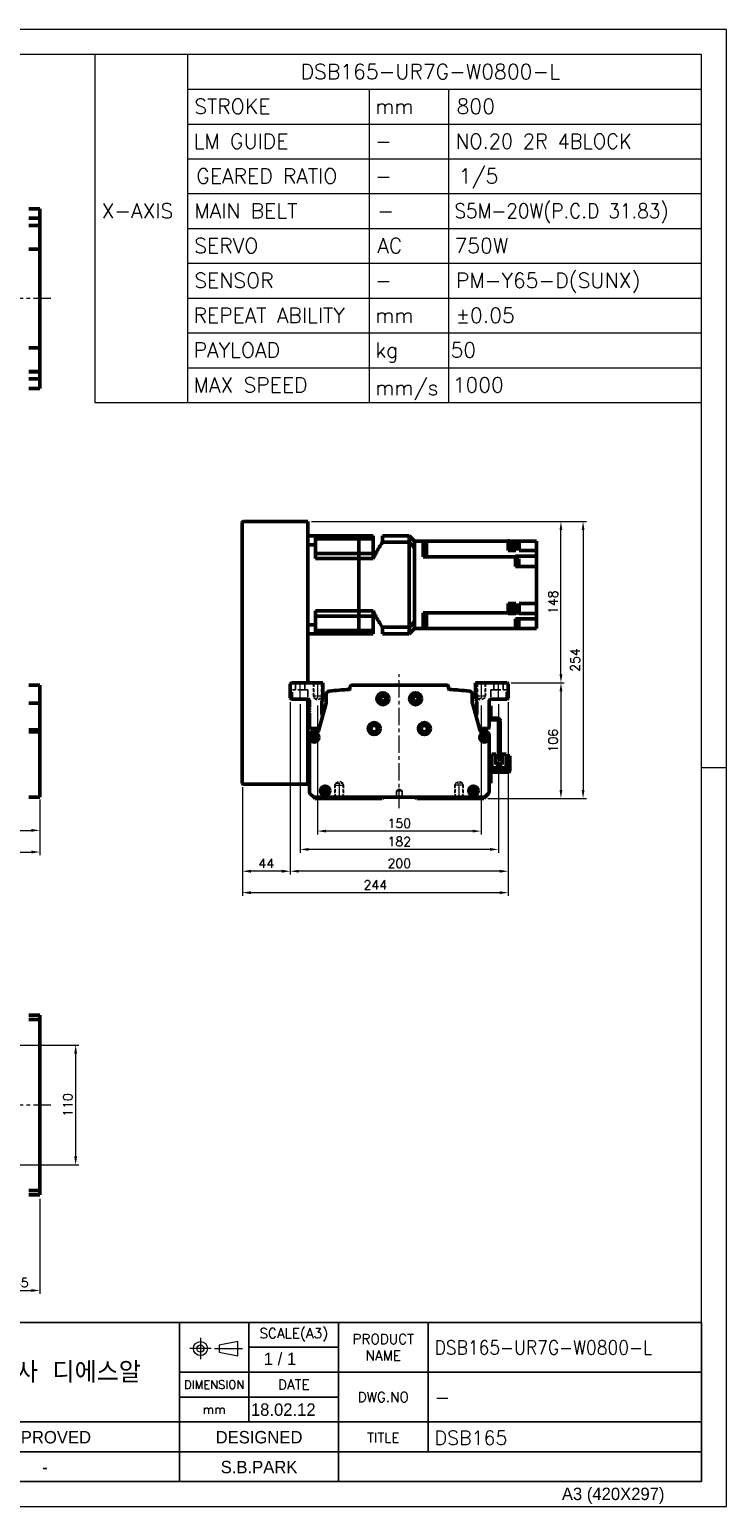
# Model space of a CAD drawing. Header units: millimetres. Extents: x 46891 to 50463, y 6223 to 9884.
# Tile 5 of 5: x 49824 to 50463, y 8529 to 9884. Entities that reach past the tile are written whole.
import ezdxf
from ezdxf.enums import TextEntityAlignment as Align

# ---------------------------------------------------------------- set-up
doc = ezdxf.new("R2010")
doc.units = ezdxf.units.MM
doc.header["$LTSCALE"] = 0.5
for name, pattern in [('CENTER', [50.8, 31.75, -6.35, 6.35, -6.35]), ('HIDDEN', [9.525, 6.35, -3.175]), ('HIDDENX2', [19.05, 12.7, -6.35])]:
    doc.linetypes.add(name, pattern=pattern)
doc.layers.get('0').update_dxf_attribs({"lineweight": 20})
for name, color, linetype, lineweight in [('1', 1, 'CENTER', 13), ('4', 4, 'Continuous', 13), ('외형선(ISO)', 7, 'Continuous', 50)]:
    doc.layers.add(name, color=color, linetype=linetype, lineweight=lineweight)
doc.layers.add('2', color=2, linetype='HIDDENX2')
doc.layers.add('3', color=3, linetype='Continuous')
doc.styles.add('ACISOGDT', font='amgdt.shx')
doc.styles.add('DSR TEXT', font='romans.shx', dxfattribs={"bigfont": 'whgtxt.shx'})
doc.styles.get("Standard").update_dxf_attribs({"font": 'romans.shx', "bigfont": 'whgtxt.shx'})
doc.dimstyles.new('DSR', dxfattribs={"dimscale": 2, "dimtxt": 3, "dimasz": 3, "dimexe": 0.5, "dimexo": 0.5, "dimgap": 0.5, "dimtad": 1, "dimdsep": 46, "dimtxsty": 'Standard', "dimcen": 2.5, "dimclrd": 4, "dimclre": 4, "dimclrt": 2, "dimadec": 0, "dimazin": 2, "dimtfac": 1, "dimtmove": 0, "dimatfit": 3, "dimfxl": 0, "dimlwd": -1, "dimlwe": -1, "dimarcsym": 0})

# ---------------------------------------------------------------- blocks, each defined once
blk = doc.blocks.new('A$C13F00394')
for p, q in [((109.11, 28.14), (105.34, 27.43)), ((105.34, 27.43), (105.34, 26.01)), ((109.11, 25.3), (109.11, 28.14)), ((-202.34, 25.67), (-191.42, 25.67)), ((-202.34, 25.3), (-191.42, 25.3)), ((105.34, 26.01), (109.11, 25.3))]:
    blk.add_line(p, q)
for radius in [1.42, 0.71]:
    blk.add_circle((101.56, 26.76), radius)
at = {"layer": '1'}
for p, q in [((103.69, 26.76), (99.44, 26.76)), ((101.56, 28.89), (101.56, 24.63)), ((104.41, 26.76), (110.04, 26.76))]:
    blk.add_line(p, q, dxfattribs=at)
at = {"layer": '3'}
for p, q in [((0, 32), (-207.68, 32)), ((0, 32), (202.32, 32)), ((0, 32), (0, 0)), ((43.43, 32), (43.43, 0)), ((97.32, 32), (97.32, 12)), ((111.32, 32), (111.32, 12)), ((129.32, 32), (129.32, 0)), ((147.32, 32), (147.32, 6)), ((202.32, 32), (202.32, 0)), ((0, 28), (25, 24)), ((43.43, 28), (0, 28)), ((25, 28), (25, 0)), ((34.7, 28), (34.7, 0)), ((111.32, 27), (129.32, 27)), ((43.43, 24), (0, 24)), ((97.32, 22), (202.32, 22)), ((43.43, 20), (0, 20)), ((43.43, 16), (0, 16)), ((97.32, 17), (129.32, 17)), ((0, 12), (129.32, 12)), ((97.32, 12), (97.32, 0)), ((129.32, 12), (202.32, 12)), ((43.43, 8), (0, 8)), ((97.32, 6), (43.43, 6)), ((129.32, 6), (97.32, 6)), ((202.32, 6), (129.32, 6)), ((43.43, 4), (0, 4)), ((0, 0), (202.32, 0))]:
    blk.add_line(p, q, dxfattribs=at)
at = {"color": 0, "style": 'DSR TEXT'}
for s, height, p in [('조립 치수 허용차', 2, (11.97, 29.02)), ('등급', 1.5, (20.77, 25.52)), ('정밀급', 1.5, (27.18, 25.37)), ('보통급', 1.3, (36.41, 25.38)), ('치수 구분', 1.5, (0.69, 24.78)), (' 0.5 초과 6 이하', 1.6, (0.56, 21.19)), (' 6 초과 30 이하', 1.6, (0.49, 17.19)), (' 30 초과 120 이하', 1.6, (0.49, 13.19)), (' 120 초과 315 이하', 1.6, (0.49, 9.19)), (' 315 초과 1000 이하', 1.6, (0.49, 5.19)), (' 1000 초과 2000 이하', 1.6, (0.49, 1.19))]:
    blk.add_text(s, height=height, dxfattribs=at).set_placement(p)
at = {"color": 7, "style": 'ACISOGDT'}
for s, p in [('APPROVED', (70.28, 8.93)), ('DESIGNED', (113.35, 8.93))]:
    blk.add_text(s, height=2.5, dxfattribs=at).set_placement(p, align=Align.MIDDLE_CENTER)
at = {"color": 7, "attachment_point": 5, "style": 'DSR TEXT'}
for s, insert, char_height in [('SCALE(A3)', (120.32, 29.5), 2), ('PRODUCT\\PNAME', (138.32, 27), 2), ('주식회사 디에스알', (70.37, 22), 4.2), ('DIMENSION', (104.32, 19.5), 1.7), ('DATE', (120.32, 19.5), 2), ('DWG.NO', (138.32, 17), 2), ('mm', (104.32, 14.5), 1.8), ('TITLE', (138.32, 8.83), 2)]:
    blk.add_mtext(s, dxfattribs=dict(at, insert=insert, char_height=char_height))
at = {"color": 0, "char_height": 1.6, "attachment_point": 5, "style": 'DSR TEXT'}
for s, insert in [('%%P0.05', (29.85, 22)), ('%%P0.1', (39.07, 22)), ('%%P0.1', (29.85, 18)), ('%%P0.2', (39.07, 18)), ('%%P0.15', (29.85, 14)), ('%%P0.3', (39.07, 14)), ('%%P0.2', (29.85, 10)), ('%%P0.5', (39.07, 10)), ('%%P0.3', (29.85, 6)), ('%%P0.8', (39.07, 6)), ('%%P0.5', (29.85, 2)), ('%%P1.2', (39.07, 2))]:
    blk.add_mtext(s, dxfattribs=dict(at, insert=insert))
at = {"layer": '4', "color": 0, "style": 'DSR TEXT'}
blk.add_text('NOTE', height=3, dxfattribs=at).set_placement((-202.39, 26.38))
blk = doc.blocks.new('A$C1C1952E1')
for p, q in [((293, 292), (293, 222)), ((311.67, 292), (311.67, 222)), ((311.67, 285), (415, 285)), ((348.18, 285), (348.18, 222)), ((364.13, 285), (364.13, 222)), ((311.67, 278), (415, 278)), ((311.67, 271), (415, 271)), ((311.67, 264), (415, 264)), ((311.67, 257), (415, 257)), ((311.67, 250), (415, 250)), ((311.67, 243), (415, 243)), ((311.67, 236), (415, 236)), ((311.67, 229), (415, 229)), ((293, 222), (415, 222))]:
    blk.add_line(p, q)
at = {"color": 1}
blk.add_lwpolyline([(0, 0), (420, 0), (420, 297), (0, 297)], close=True, dxfattribs=at)
at = {"color": 3}
blk.add_lwpolyline([(5, 5), (415, 5), (415, 292), (5, 292)], close=True, dxfattribs=at)
at = {"color": 7, "style": 'ACISOGDT'}
blk.add_text('A3 (420X297)', height=2.5, dxfattribs=at).set_placement((386.91, 1.28))
blk = doc.blocks.new('*D80')
at = {"color": 1, "linetype": 'ByBlock'}
for p, q in [((49668.2, 9226.1), (49668.2, 9146.4)), ((49833.2, 9176.1), (49833.2, 9146.4)), ((49676, 9149.4), (49825.4, 9149.4))]:
    blk.add_line(p, q, dxfattribs=at)
at = {"color": 1}
for points in [[(49676, 9150.7), (49676, 9148.1), (49668.2, 9149.4)], [(49825.4, 9150.7), (49825.4, 9148.1), (49833.2, 9149.4)]]:
    blk.add_solid(points, dxfattribs=at)
at = {"layer": 'Defpoints', "color": 0}
for p in [(49668.2, 9229.7), (49833.2, 9179.7), (49833.2, 9149.4)]:
    blk.add_point(p, dxfattribs=at)
at = {"color": 3, "insert": (49750.7, 9156.6), "char_height": 8.4, "attachment_point": 5, "style": 'DSR TEXT'}
blk.add_mtext('165', dxfattribs=at)
blk = doc.blocks.new('*D81')
at = {"color": 1, "linetype": 'ByBlock'}
for p, q in [((48663.2, 9176.1), (48663.2, 9126.5)), ((49833.2, 9177.7), (49833.2, 9126.5)), ((48671, 9129.5), (49825.4, 9129.5))]:
    blk.add_line(p, q, dxfattribs=at)
at = {"color": 1}
for points in [[(48671, 9130.8), (48671, 9128.2), (48663.2, 9129.5)], [(49825.4, 9130.8), (49825.4, 9128.2), (49833.2, 9129.5)]]:
    blk.add_solid(points, dxfattribs=at)
at = {"layer": 'Defpoints', "color": 0}
for p in [(48663.2, 9179.7), (49833.2, 9181.3), (49833.2, 9129.5)]:
    blk.add_point(p, dxfattribs=at)
at = {"color": 3, "insert": (49248.2, 9136.7), "char_height": 8.4, "attachment_point": 5, "style": 'DSR TEXT'}
blk.add_mtext('1170', dxfattribs=at)
blk = doc.blocks.new('*D82')
at = {"color": 1, "linetype": 'ByBlock'}
for p, q in [((49807.9, 8952.4), (49869.1, 8952.4)), ((49866.1, 8850.2), (49866.1, 8944.6)), ((49807.9, 8842.4), (49869.1, 8842.4))]:
    blk.add_line(p, q, dxfattribs=at)
at = {"color": 1}
for points in [[(49864.8, 8944.6), (49867.4, 8944.6), (49866.1, 8952.4)], [(49864.8, 8850.2), (49867.4, 8850.2), (49866.1, 8842.4)]]:
    blk.add_solid(points, dxfattribs=at)
at = {"layer": 'Defpoints', "color": 0}
for p in [(49804.3, 8952.4), (49866.1, 8952.4), (49804.3, 8842.4)]:
    blk.add_point(p, dxfattribs=at)
at = {"color": 3, "insert": (49858.9, 8897.4), "char_height": 8.4, "attachment_point": 5, "rotation": 90, "style": 'DSR TEXT'}
blk.add_mtext('110', dxfattribs=at)
blk = doc.blocks.new('*D85')
at = {"color": 1, "linetype": 'ByBlock'}
for p, q in [((49798.2, 8832.7), (49798.2, 8724.2)), ((49833.2, 8811.3), (49833.2, 8724.2)), ((49806, 8727.2), (49825.4, 8727.2))]:
    blk.add_line(p, q, dxfattribs=at)
at = {"color": 1}
for points in [[(49806, 8728.5), (49806, 8725.9), (49798.2, 8727.2)], [(49825.4, 8728.5), (49825.4, 8725.9), (49833.2, 8727.2)]]:
    blk.add_solid(points, dxfattribs=at)
at = {"layer": 'Defpoints', "color": 0}
for p in [(49798.2, 8836.3), (49833.2, 8814.9), (49833.2, 8727.2)]:
    blk.add_point(p, dxfattribs=at)
at = {"color": 3, "insert": (49815.7, 8734.4), "char_height": 8.4, "attachment_point": 5, "style": 'DSR TEXT'}
blk.add_mtext('35', dxfattribs=at)
blk = doc.blocks.new('*D87')
at = {"color": 1, "linetype": 'ByBlock'}
for p, q in [((50088, 9264), (50088, 9145.7)), ((50238, 9264), (50238, 9145.7)), ((50230.2, 9148.7), (50095.8, 9148.7))]:
    blk.add_line(p, q, dxfattribs=at)
at = {"color": 1}
for points in [[(50095.8, 9150), (50095.8, 9147.4), (50088, 9148.7)], [(50230.2, 9150), (50230.2, 9147.4), (50238, 9148.7)]]:
    blk.add_solid(points, dxfattribs=at)
at = {"layer": 'Defpoints', "color": 0}
for p in [(50088, 9267.6), (50238, 9267.6), (50088, 9148.7)]:
    blk.add_point(p, dxfattribs=at)
at = {"color": 3, "insert": (50163, 9155.9), "char_height": 8.4, "attachment_point": 5, "style": 'DSR TEXT'}
blk.add_mtext('150', dxfattribs=at)
blk = doc.blocks.new('*D88')
at = {"color": 1, "linetype": 'ByBlock'}
for p, q in [((50072, 9265.1), (50072, 9128.9)), ((50254, 9265.1), (50254, 9128.9)), ((50246.2, 9131.9), (50079.8, 9131.9))]:
    blk.add_line(p, q, dxfattribs=at)
at = {"color": 1}
for points in [[(50079.8, 9133.2), (50079.8, 9130.6), (50072, 9131.9)], [(50246.2, 9133.2), (50246.2, 9130.6), (50254, 9131.9)]]:
    blk.add_solid(points, dxfattribs=at)
at = {"layer": 'Defpoints', "color": 0}
for p in [(50072, 9268.7), (50254, 9268.7), (50072, 9131.9)]:
    blk.add_point(p, dxfattribs=at)
at = {"color": 3, "insert": (50163, 9139.1), "char_height": 8.4, "attachment_point": 5, "style": 'DSR TEXT'}
blk.add_mtext('182', dxfattribs=at)
blk = doc.blocks.new('*D89')
at = {"color": 1, "linetype": 'ByBlock'}
for p, q in [((50063, 9267.1), (50063, 9108.9)), ((50263, 9267.1), (50263, 9108.9)), ((50255.2, 9111.9), (50070.8, 9111.9))]:
    blk.add_line(p, q, dxfattribs=at)
at = {"color": 1}
for points in [[(50070.8, 9113.2), (50070.8, 9110.6), (50063, 9111.9)], [(50255.2, 9113.2), (50255.2, 9110.6), (50263, 9111.9)]]:
    blk.add_solid(points, dxfattribs=at)
at = {"layer": 'Defpoints', "color": 0}
for p in [(50063, 9270.7), (50263, 9270.7), (50063, 9111.9)]:
    blk.add_point(p, dxfattribs=at)
at = {"color": 3, "insert": (50163, 9119.1), "char_height": 8.4, "attachment_point": 5, "style": 'DSR TEXT'}
blk.add_mtext('200', dxfattribs=at)
blk = doc.blocks.new('*D90')
at = {"color": 1, "linetype": 'ByBlock'}
for p, q in [((50063, 9267.1), (50063, 9108.9)), ((50019, 9189.1), (50019, 9108.9)), ((50055.2, 9111.9), (50026.8, 9111.9))]:
    blk.add_line(p, q, dxfattribs=at)
at = {"color": 1}
for points in [[(50026.8, 9113.2), (50026.8, 9110.6), (50019, 9111.9)], [(50055.2, 9113.2), (50055.2, 9110.6), (50063, 9111.9)]]:
    blk.add_solid(points, dxfattribs=at)
at = {"layer": 'Defpoints', "color": 0}
for p in [(50063, 9270.7), (50019, 9192.7), (50019, 9111.9)]:
    blk.add_point(p, dxfattribs=at)
at = {"color": 3, "insert": (50041, 9119.1), "char_height": 8.4, "attachment_point": 5, "style": 'DSR TEXT'}
blk.add_mtext('44', dxfattribs=at)
blk = doc.blocks.new('*D91')
at = {"color": 1, "linetype": 'ByBlock'}
for p, q in [((50263, 9267.1), (50263, 9089.2)), ((50019, 9189.1), (50019, 9089.2)), ((50255.2, 9092.2), (50026.8, 9092.2))]:
    blk.add_line(p, q, dxfattribs=at)
at = {"color": 1}
for points in [[(50026.8, 9093.5), (50026.8, 9090.9), (50019, 9092.2)], [(50255.2, 9093.5), (50255.2, 9090.9), (50263, 9092.2)]]:
    blk.add_solid(points, dxfattribs=at)
at = {"layer": 'Defpoints', "color": 0}
for p in [(50263, 9270.7), (50019, 9192.7), (50019, 9092.2)]:
    blk.add_point(p, dxfattribs=at)
at = {"color": 3, "insert": (50141, 9099.4), "char_height": 8.4, "attachment_point": 5, "style": 'DSR TEXT'}
blk.add_mtext('244', dxfattribs=at)
blk = doc.blocks.new('*D92')
at = {"color": 1, "linetype": 'ByBlock'}
for p, q in [((50265.6, 9284.7), (50314.3, 9284.7)), ((50311.3, 9276.9), (50311.3, 9186.5)), ((50244.1, 9178.7), (50314.3, 9178.7))]:
    blk.add_line(p, q, dxfattribs=at)
at = {"color": 1}
for points in [[(50310, 9276.9), (50312.6, 9276.9), (50311.3, 9284.7)], [(50310, 9186.5), (50312.6, 9186.5), (50311.3, 9178.7)]]:
    blk.add_solid(points, dxfattribs=at)
at = {"layer": 'Defpoints', "color": 0}
for p in [(50262, 9284.7), (50240.5, 9178.7), (50311.3, 9178.7)]:
    blk.add_point(p, dxfattribs=at)
at = {"color": 3, "insert": (50304.1, 9231.7), "char_height": 8.4, "attachment_point": 5, "rotation": 90, "style": 'DSR TEXT'}
blk.add_mtext('106', dxfattribs=at)
blk = doc.blocks.new('*D93')
at = {"color": 1, "linetype": 'ByBlock'}
for p, q in [((50082.6, 9432.7), (50314.3, 9432.7)), ((50311.3, 9292.5), (50311.3, 9424.9)), ((50265.6, 9284.7), (50314.3, 9284.7))]:
    blk.add_line(p, q, dxfattribs=at)
at = {"color": 1}
for points in [[(50310, 9424.9), (50312.6, 9424.9), (50311.3, 9432.7)], [(50310, 9292.5), (50312.6, 9292.5), (50311.3, 9284.7)]]:
    blk.add_solid(points, dxfattribs=at)
at = {"layer": 'Defpoints', "color": 0}
for p in [(50079, 9432.7), (50311.3, 9432.7), (50262, 9284.7)]:
    blk.add_point(p, dxfattribs=at)
at = {"color": 3, "insert": (50304.1, 9358.7), "char_height": 8.4, "attachment_point": 5, "rotation": 90, "style": 'DSR TEXT'}
blk.add_mtext('148', dxfattribs=at)
blk = doc.blocks.new('*D94')
at = {"color": 1, "linetype": 'ByBlock'}
for p, q in [((50082.6, 9432.7), (50334.6, 9432.7)), ((50331.6, 9424.9), (50331.6, 9186.5)), ((50244.1, 9178.7), (50334.6, 9178.7))]:
    blk.add_line(p, q, dxfattribs=at)
at = {"color": 1}
for points in [[(50330.3, 9424.9), (50332.9, 9424.9), (50331.6, 9432.7)], [(50330.3, 9186.5), (50332.9, 9186.5), (50331.6, 9178.7)]]:
    blk.add_solid(points, dxfattribs=at)
at = {"layer": 'Defpoints', "color": 0}
for p in [(50079, 9432.7), (50240.5, 9178.7), (50331.6, 9178.7)]:
    blk.add_point(p, dxfattribs=at)
at = {"color": 3, "insert": (50324.4, 9305.7), "char_height": 8.4, "attachment_point": 5, "rotation": 90, "style": 'DSR TEXT'}
blk.add_mtext('254', dxfattribs=at)

msp = doc.modelspace()

# ---------------------------------------------------------------- linework, layer by layer
at = {"color": 2, "linetype": 'HIDDEN'}
for p, q in [((50083.98615, 9284.70802), (50083.98615, 9272.70802)), ((50084.58615, 9284.10802), (50083.98615, 9284.70802)), ((50084.58615, 9284.10802), (50091.38615, 9284.10802)), ((50084.58615, 9284.10802), (50084.58615, 9270.70802)), ((50091.38615, 9284.10802), (50091.98615, 9284.70802)), ((50091.38615, 9284.10802), (50091.38615, 9270.70802)), ((50091.98615, 9284.70802), (50091.98615, 9272.70802)), ((50233.98615, 9284.70802), (50233.98615, 9272.70802)), ((50234.58615, 9284.10802), (50233.98615, 9284.70802)), ((50234.58615, 9284.10802), (50241.38615, 9284.10802)), ((50234.58615, 9284.10802), (50234.58615, 9270.70802)), ((50241.38615, 9284.10802), (50241.98615, 9284.70802)), ((50241.38615, 9284.10802), (50241.38615, 9270.70802)), ((50241.98615, 9284.70802), (50241.98615, 9272.70802)), ((50083.98615, 9272.70802), (50091.98615, 9272.70802)), ((50083.98615, 9272.70802), (50084.58615, 9271.66879)), ((50084.58615, 9270.70802), (50091.38615, 9270.70802)), ((50084.58615, 9270.70802), (50087.98615, 9268.74503)), ((50091.38615, 9270.70802), (50087.98615, 9268.74503)), ((50091.98615, 9272.70802), (50091.38615, 9271.66879)), ((50233.98615, 9272.70802), (50241.98615, 9272.70802)), ((50233.98615, 9272.70802), (50234.58615, 9271.66879)), ((50234.58615, 9270.70802), (50241.38615, 9270.70802)), ((50234.58615, 9270.70802), (50237.98615, 9268.74503)), ((50241.38615, 9270.70802), (50237.98615, 9268.74503)), ((50241.98615, 9272.70802), (50241.38615, 9271.66879)), ((50103.98615, 9190.70802), (50104.58615, 9191.74725)), ((50103.98615, 9190.70802), (50111.98615, 9190.70802)), ((50103.98615, 9178.70802), (50103.98615, 9190.70802)), ((50104.58615, 9192.70802), (50107.98615, 9194.67101)), ((50104.58615, 9192.70802), (50111.38615, 9192.70802)), ((50104.58615, 9179.30802), (50104.58615, 9192.70802)), ((50111.38615, 9192.70802), (50107.98615, 9194.67101)), ((50111.38615, 9179.30802), (50111.38615, 9192.70802)), ((50111.98615, 9190.70802), (50111.38615, 9191.74725)), ((50111.98615, 9178.70802), (50111.98615, 9190.70802)), ((50213.98615, 9190.70802), (50214.58615, 9191.74725)), ((50221.98615, 9190.70802), (50213.98615, 9190.70802)), ((50213.98615, 9178.70802), (50213.98615, 9190.70802)), ((50214.58615, 9192.70802), (50217.98615, 9194.67101)), ((50221.38615, 9192.70802), (50214.58615, 9192.70802)), ((50214.58615, 9179.30802), (50214.58615, 9192.70802)), ((50221.38615, 9192.70802), (50217.98615, 9194.67101)), ((50221.38615, 9179.30802), (50221.38615, 9192.70802)), ((50221.98615, 9190.70802), (50221.38615, 9191.74725)), ((50221.98615, 9178.70802), (50221.98615, 9190.70802)), ((50104.58615, 9179.30802), (50103.98615, 9178.70802)), ((50104.58615, 9179.30802), (50111.38615, 9179.30802)), ((50111.38615, 9179.30802), (50111.98615, 9178.70802)), ((50214.58615, 9179.30802), (50213.98615, 9178.70802)), ((50221.38615, 9179.30802), (50214.58615, 9179.30802)), ((50221.38615, 9179.30802), (50221.98615, 9178.70802))]:
    msp.add_line(p, q, dxfattribs=at)
at = {"color": 1, "linetype": 'CENTER'}
for p, q in [((50087.98615, 9286.14356), (50087.98615, 9267.57886)), ((50237.98615, 9286.14356), (50237.98615, 9267.57886)), ((50107.98615, 9177.27248), (50107.98615, 9195.83718)), ((50217.98615, 9177.27248), (50217.98615, 9195.83718))]:
    msp.add_line(p, q, dxfattribs=at)
at = {"color": 1}
msp.add_line((50463.13132, 9206.60102), (50440.31632, 9206.60102), dxfattribs=at)
at = {"layer": '1'}
for p, q in [((49843.24958, 9637.328), (48653.24958, 9637.328)), ((50071.98615, 9268.70802), (50071.98615, 9285.70802)), ((50162.98615, 9169.70802), (50162.98615, 9292.70802)), ((50253.98615, 9268.70802), (50253.98615, 9285.70802)), ((49843.24958, 8897.35286), (48653.24958, 8897.35286))]:
    msp.add_line(p, q, dxfattribs=at)
at = {"layer": '2'}
for p, q in [((50067.73615, 9278.20802), (50067.73615, 9284.70802)), ((50076.23615, 9284.70802), (50076.23615, 9278.20802)), ((50249.73615, 9284.70802), (50249.73615, 9278.20802)), ((50258.23615, 9278.20802), (50258.23615, 9284.70802)), ((50064.98615, 9278.20802), (50067.73615, 9278.20802)), ((50064.98615, 9269.70802), (50064.98615, 9278.20802)), ((50076.23615, 9278.20802), (50067.73615, 9278.20802)), ((50076.23615, 9278.20802), (50078.98615, 9278.20802)), ((50078.98615, 9278.20802), (50078.98615, 9269.70802)), ((50249.73615, 9278.20802), (50246.98615, 9278.20802)), ((50246.98615, 9278.20802), (50246.98615, 9269.70802)), ((50249.73615, 9278.20802), (50258.23615, 9278.20802)), ((50260.98615, 9278.20802), (50258.23615, 9278.20802)), ((50260.98615, 9269.70802), (50260.98615, 9278.20802)), ((50162.98615, 9187.21017), (50160.48615, 9185.70802)), ((50160.48615, 9185.70802), (50160.48615, 9179.70802)), ((50165.48615, 9185.70802), (50160.48615, 9185.70802)), ((50165.48615, 9185.70802), (50162.98615, 9187.21017)), ((50165.48615, 9179.70802), (50165.48615, 9185.70802))]:
    msp.add_line(p, q, dxfattribs=at)
at = {"layer": '3'}
for p in [(50440.31632, 8697.82652), (49517.14175, 8551.81052)]:
    msp.add_line(p, (50440.31632, 8551.81052), dxfattribs=at)
at = {"layer": '외형선(ISO)'}
for p, q in [((49823.24958, 9719.828), (49833.24958, 9719.828)), ((49833.24958, 9719.828), (49833.24958, 9716.828)), ((49823.24958, 9711.08836), (49833.24958, 9711.08836)), ((49823.24958, 9704.39465), (49833.24958, 9704.39465)), ((49823.24958, 9704.328), (49833.24958, 9704.328)), ((49833.24958, 9713.8884), (49833.24958, 9716.828)), ((49833.24958, 9711.08836), (49833.24958, 9713.8884)), ((49833.24958, 9704.39465), (49833.24958, 9711.08836)), ((49833.24958, 9704.328), (49833.24958, 9704.39465)), ((49833.24958, 9704.328), (49833.24958, 9701.63164)), ((49833.24958, 9701.63164), (49833.24958, 9683.02352)), ((49823.24958, 9682.55541), (49833.24958, 9682.55541)), ((49833.24958, 9682.55541), (49833.24958, 9683.02352)), ((49833.24958, 9682.55541), (49833.24958, 9680.55541)), ((49833.24958, 9594.10059), (49833.24958, 9680.55541)), ((49823.24958, 9592.10059), (49833.24958, 9592.10059)), ((49833.24958, 9594.10059), (49833.24958, 9592.10059)), ((49833.24958, 9591.63248), (49833.24958, 9592.10059)), ((49833.24958, 9591.63248), (49833.24958, 9573.02435)), ((49823.24958, 9570.328), (49833.24958, 9570.328)), ((49823.24958, 9570.26134), (49833.24958, 9570.26134)), ((49833.24958, 9573.02435), (49833.24958, 9570.328)), ((49833.24958, 9570.26134), (49833.24958, 9570.328)), ((49833.24958, 9563.56764), (49833.24958, 9570.26134)), ((49823.24958, 9563.56764), (49833.24958, 9563.56764)), ((49823.24958, 9554.828), (49833.24958, 9554.828)), ((49833.24958, 9560.7676), (49833.24958, 9563.56764)), ((49833.24958, 9557.828), (49833.24958, 9560.7676)), ((49833.24958, 9557.828), (49833.24958, 9554.828)), ((50019.98615, 9432.70802), (50078.98615, 9432.70802)), ((50078.98615, 9431.70802), (50078.98615, 9432.70802)), ((50018.98615, 9192.70802), (50018.98615, 9431.70802)), ((50078.98615, 9284.70802), (50078.98615, 9431.70802)), ((50078.98615, 9419.70802), (50085.98615, 9419.70802)), ((50085.98615, 9419.70802), (50085.98615, 9411.30037)), ((50125.98615, 9419.70802), (50085.98615, 9419.70802)), ((50125.98615, 9416.76024), (50125.98615, 9419.70802)), ((50125.98615, 9419.70802), (50125.98615, 9416.76024)), ((50125.98615, 9419.70802), (50138.98615, 9419.70802)), ((50138.98615, 9419.70802), (50138.98615, 9416.76024)), ((50147.53615, 9419.70802), (50147.53615, 9413.71062)), ((50147.53615, 9419.70802), (50171.98615, 9419.70802)), ((50171.98615, 9413.71062), (50171.98615, 9419.70802)), ((50176.98615, 9414.70802), (50171.98615, 9419.70802)), ((50078.98615, 9411.30037), (50085.98615, 9411.30037)), ((50085.98615, 9416.76024), (50125.98615, 9416.76024)), ((50085.98615, 9398.70802), (50085.98615, 9411.30037)), ((50125.98615, 9410.06302), (50125.98615, 9416.76024)), ((50125.98615, 9410.06302), (50125.98615, 9416.76024)), ((50125.98615, 9416.76024), (50138.98615, 9416.76024)), ((50125.98615, 9403.56302), (50125.98615, 9410.06302)), ((50125.98615, 9403.56302), (50125.98615, 9410.06302)), ((50138.98615, 9403.56302), (50138.98615, 9416.76024)), ((50147.53615, 9413.71062), (50171.98615, 9413.71062)), ((50171.98615, 9335.70542), (50171.98615, 9413.71062)), ((50184.98615, 9414.70802), (50176.98615, 9414.70802)), ((50176.98615, 9414.70802), (50176.98615, 9414.61993)), ((50176.98615, 9414.61993), (50176.98615, 9408.81505)), ((50176.98615, 9408.81505), (50176.98615, 9408.7117)), ((50176.98615, 9408.7117), (50176.98615, 9340.70434)), ((50176.98615, 9407.70802), (50176.98615, 9341.70802)), ((50184.98615, 9414.70802), (50187.98615, 9414.70802)), ((50184.98615, 9407.70802), (50184.98615, 9414.70802)), ((50184.98615, 9409.5723), (50187.98615, 9409.5723)), ((50184.98615, 9400.36559), (50184.98615, 9407.70802)), ((50187.98615, 9414.70802), (50187.98615, 9406.15187)), ((50262.98615, 9414.70802), (50187.98615, 9414.70802)), ((50187.98615, 9401.04069), (50187.98615, 9406.15187)), ((50262.98615, 9414.92792), (50262.98615, 9414.70802)), ((50262.98615, 9414.92792), (50263.98615, 9414.92792)), ((50262.98615, 9406.26896), (50262.98615, 9414.70802)), ((50262.98615, 9407.32792), (50263.98615, 9407.32792)), ((50264.98615, 9406.26896), (50262.98615, 9406.26896)), ((50263.98615, 9407.32792), (50263.98615, 9414.92792)), ((50264.98615, 9414.70802), (50263.98615, 9414.70802)), ((50263.98615, 9414.62792), (50266.58615, 9414.62792)), ((50263.98615, 9407.62792), (50266.58615, 9407.62792)), ((50264.98615, 9414.70802), (50269.98615, 9414.70802)), ((50264.98615, 9414.70802), (50264.98615, 9414.62792)), ((50264.98615, 9406.30802), (50264.98615, 9407.62792)), ((50264.98615, 9406.30802), (50264.98615, 9406.26896)), ((50264.98615, 9406.30802), (50269.98615, 9406.30802)), ((50266.58615, 9407.62792), (50266.58615, 9414.62792)), ((50269.98615, 9414.70802), (50272.98615, 9414.70802)), ((50269.98615, 9414.70802), (50269.98615, 9406.30802)), ((50288.98615, 9414.70802), (50272.98615, 9414.70802)), ((50272.98615, 9406.30802), (50272.98615, 9414.70802)), ((50272.98615, 9406.30802), (50288.98615, 9406.30802)), ((50288.98615, 9410.30802), (50288.98615, 9414.70802)), ((50288.98615, 9410.30802), (50288.98615, 9406.30802)), ((50288.98615, 9406.15187), (50288.98615, 9406.30802)), ((50288.98615, 9406.15187), (50288.98615, 9401.07513)), ((50085.98615, 9403.56302), (50125.98615, 9403.56302)), ((50125.98615, 9398.70802), (50085.98615, 9398.70802)), ((50125.98615, 9398.70802), (50125.98615, 9403.56302)), ((50125.98615, 9403.56302), (50125.98615, 9398.70802)), ((50125.98615, 9403.56302), (50138.98615, 9403.56302)), ((50125.98615, 9350.70802), (50125.98615, 9398.70802)), ((50125.98615, 9350.70802), (50125.98615, 9398.70802)), ((50125.98615, 9398.70802), (50138.98615, 9398.70802)), ((50138.98615, 9403.56302), (50138.98615, 9398.70802)), ((50184.98615, 9400.7849), (50187.98615, 9400.7849)), ((50184.98615, 9400.36559), (50187.98615, 9400.36559)), ((50187.98615, 9401.04069), (50187.98615, 9400.37421)), ((50187.98615, 9400.37421), (50187.98615, 9400.36559)), ((50187.98615, 9400.37421), (50269.48615, 9400.37421)), ((50269.48615, 9401.07513), (50288.98615, 9401.07513)), ((50269.48615, 9401.07513), (50269.48615, 9401.04069)), ((50269.48615, 9400.37421), (50269.48615, 9401.04069)), ((50269.48615, 9400.37421), (50269.48615, 9391.40802)), ((50269.98615, 9398.90659), (50269.48615, 9398.90659)), ((50269.98615, 9392.90659), (50269.48615, 9392.90659)), ((50269.98615, 9392.90659), (50269.98615, 9398.90659)), ((50270.68615, 9398.85659), (50269.98615, 9398.85659)), ((50270.68615, 9392.95659), (50269.98615, 9392.95659)), ((50270.68615, 9392.95659), (50270.68615, 9398.85659)), ((50272.68615, 9398.65659), (50270.68615, 9398.65659)), ((50272.68615, 9393.15659), (50270.68615, 9393.15659)), ((50272.68615, 9393.15659), (50272.68615, 9398.65659)), ((50288.98615, 9395.90802), (50288.98615, 9401.07513)), ((50288.98615, 9395.90802), (50288.98615, 9391.40802)), ((50269.48615, 9391.40802), (50288.98615, 9391.40802)), ((50288.98615, 9357.50802), (50288.98615, 9391.40802)), ((50264.98615, 9357.50945), (50262.98615, 9357.50945)), ((50262.98615, 9354.27133), (50262.98615, 9357.50945)), ((50262.98615, 9356.7974), (50263.98615, 9356.7974)), ((50262.98615, 9354.27133), (50262.98615, 9351.72348)), ((50262.98615, 9349.04183), (50262.98615, 9351.72348)), ((50263.98615, 9349.1974), (50263.98615, 9356.7974)), ((50263.98615, 9356.4974), (50266.58615, 9356.4974)), ((50264.98615, 9357.50945), (50264.98615, 9357.50802)), ((50264.98615, 9357.50802), (50269.98615, 9357.50802)), ((50264.98615, 9356.4974), (50264.98615, 9357.50802)), ((50266.58615, 9349.4974), (50266.58615, 9356.4974)), ((50269.98615, 9357.50802), (50269.98615, 9349.04183)), ((50288.98615, 9357.50802), (50272.98615, 9357.50802)), ((50272.98615, 9357.50802), (50272.98615, 9349.04183)), ((50288.98615, 9357.50802), (50288.98615, 9353.50802)), ((50288.98615, 9348.38608), (50288.98615, 9353.50802)), ((50078.98615, 9338.11567), (50085.98615, 9338.11567)), ((50085.98615, 9338.11567), (50085.98615, 9350.70802)), ((50125.98615, 9350.70802), (50085.98615, 9350.70802)), ((50085.98615, 9345.85302), (50125.98615, 9345.85302)), ((50085.98615, 9338.11567), (50085.98615, 9329.70802)), ((50125.98615, 9345.85302), (50125.98615, 9350.70802)), ((50125.98615, 9350.70802), (50125.98615, 9345.85302)), ((50125.98615, 9350.70802), (50138.98615, 9350.70802)), ((50125.98615, 9339.35302), (50125.98615, 9345.85302)), ((50125.98615, 9339.35302), (50125.98615, 9345.85302)), ((50125.98615, 9345.85302), (50138.98615, 9345.85302)), ((50125.98615, 9332.6558), (50125.98615, 9339.35302)), ((50125.98615, 9332.6558), (50125.98615, 9339.35302)), ((50138.98615, 9350.70802), (50138.98615, 9345.85302)), ((50138.98615, 9345.85302), (50138.98615, 9332.6558)), ((50176.98615, 9340.60099), (50176.98615, 9340.70434)), ((50176.98615, 9340.60099), (50176.98615, 9334.79611)), ((50187.98615, 9349.05045), (50184.98615, 9349.05045)), ((50184.98615, 9341.70802), (50184.98615, 9349.05045)), ((50187.98615, 9348.63114), (50184.98615, 9348.63114)), ((50184.98615, 9334.70802), (50184.98615, 9341.70802)), ((50187.98615, 9339.84374), (50184.98615, 9339.84374)), ((50187.98615, 9349.05045), (50187.98615, 9349.04183)), ((50187.98615, 9349.04183), (50187.98615, 9348.37535)), ((50187.98615, 9349.04183), (50262.98615, 9349.04183)), ((50187.98615, 9343.26417), (50187.98615, 9348.37535)), ((50187.98615, 9343.26417), (50187.98615, 9334.70802)), ((50262.98615, 9349.1974), (50263.98615, 9349.1974)), ((50262.98615, 9348.38339), (50262.98615, 9349.04183)), ((50262.98615, 9348.38339), (50264.98615, 9348.38339)), ((50263.98615, 9349.4974), (50266.58615, 9349.4974)), ((50264.98615, 9349.4974), (50264.98615, 9348.38608)), ((50264.98615, 9348.38608), (50264.98615, 9348.38339)), ((50264.98615, 9348.38608), (50269.98615, 9348.38608)), ((50269.48615, 9343.60802), (50288.98615, 9343.60802)), ((50269.48615, 9343.60802), (50269.48615, 9343.26417)), ((50269.48615, 9334.70802), (50269.48615, 9343.26417)), ((50269.98615, 9342.14708), (50269.48615, 9342.14708)), ((50269.98615, 9349.04183), (50272.98615, 9349.04183)), ((50269.98615, 9349.04183), (50269.98615, 9348.38608)), ((50269.98615, 9336.14708), (50269.98615, 9342.14708)), ((50270.68615, 9342.09708), (50269.98615, 9342.09708)), ((50270.68615, 9336.19708), (50270.68615, 9342.09708)), ((50272.68615, 9341.89708), (50270.68615, 9341.89708)), ((50272.68615, 9336.39708), (50272.68615, 9341.89708)), ((50272.98615, 9348.38608), (50272.98615, 9349.04183)), ((50272.98615, 9348.38608), (50288.98615, 9348.38608)), ((50288.98615, 9348.37535), (50288.98615, 9348.38608)), ((50288.98615, 9348.37535), (50288.98615, 9343.60802)), ((50288.98615, 9343.60802), (50288.98615, 9339.10802)), ((50288.98615, 9334.70802), (50288.98615, 9339.10802)), ((50078.98615, 9329.70802), (50085.98615, 9329.70802)), ((50085.98615, 9332.6558), (50125.98615, 9332.6558)), ((50125.98615, 9329.70802), (50085.98615, 9329.70802)), ((50125.98615, 9329.70802), (50125.98615, 9332.6558)), ((50125.98615, 9332.6558), (50125.98615, 9329.70802)), ((50125.98615, 9332.6558), (50138.98615, 9332.6558)), ((50125.98615, 9329.70802), (50138.98615, 9329.70802)), ((50138.98615, 9332.6558), (50138.98615, 9329.70802)), ((50147.53615, 9335.70542), (50147.53615, 9329.70802)), ((50147.53615, 9335.70542), (50171.98615, 9335.70542)), ((50147.53615, 9329.70802), (50171.98615, 9329.70802)), ((50171.98615, 9329.70802), (50171.98615, 9335.70542)), ((50171.98615, 9329.70802), (50176.98615, 9334.70802)), ((50176.98615, 9334.70802), (50176.98615, 9334.79611)), ((50184.98615, 9334.70802), (50176.98615, 9334.70802)), ((50187.98615, 9334.70802), (50184.98615, 9334.70802)), ((50187.98615, 9334.70802), (50269.48615, 9334.70802)), ((50262.98615, 9334.70802), (50262.98615, 9334.48812)), ((50262.98615, 9334.48812), (50263.98615, 9334.48812)), ((50263.98615, 9334.48812), (50263.98615, 9334.70802)), ((50269.98615, 9336.14708), (50269.48615, 9336.14708)), ((50269.48615, 9334.70802), (50288.98615, 9334.70802)), ((50270.68615, 9336.19708), (50269.98615, 9336.19708)), ((50272.68615, 9336.39708), (50270.68615, 9336.39708)), ((50062.98615, 9283.70802), (50063.98615, 9284.70802)), ((50062.98615, 9270.70802), (50062.98615, 9283.70802)), ((50063.98615, 9284.70802), (50092.98615, 9284.70802)), ((50092.98615, 9284.70802), (50092.98615, 9270.03256)), ((50232.98615, 9270.03256), (50232.98615, 9284.70802)), ((50232.98615, 9284.70802), (50261.98615, 9284.70802)), ((50261.98615, 9284.70802), (50262.98615, 9283.70802)), ((50262.98615, 9283.70802), (50262.98615, 9270.70802)), ((49823.24958, 9282.70802), (49833.24958, 9282.70802)), ((49833.24958, 9280.70802), (49833.24958, 9282.70802)), ((49833.24958, 9280.70802), (49833.24958, 9279.1953)), ((49833.24958, 9279.1953), (49833.24958, 9278.69632)), ((49833.24958, 9277.15574), (49833.24958, 9278.69632)), ((49833.24958, 9274.17114), (49833.24958, 9277.15574)), ((49833.24958, 9274.17114), (49833.24958, 9266.3937)), ((50063.98615, 9269.70802), (50062.98615, 9270.70802)), ((50079.48615, 9269.70802), (50063.98615, 9269.70802)), ((50078.98615, 9192.70802), (50078.98615, 9269.70802)), ((50095.98615, 9266.3937), (50095.98615, 9274.17114)), ((50117.75874, 9279.1953), (50117.75874, 9280.70802)), ((50119.75874, 9282.70802), (50206.21356, 9282.70802)), ((50208.21356, 9280.70802), (50208.21356, 9279.1953)), ((50229.98615, 9274.17114), (50229.98615, 9266.3937)), ((50261.98615, 9269.70802), (50246.48615, 9269.70802)), ((50262.98615, 9270.70802), (50261.98615, 9269.70802)), ((49823.24958, 9266.03472), (49833.24958, 9266.03472)), ((49833.24958, 9266.3937), (49833.24958, 9266.03472)), ((49833.24958, 9266.03472), (49833.24958, 9241.63108)), ((50080.48615, 9262.20802), (50080.48615, 9268.70802)), ((50080.98615, 9261.70802), (50080.48615, 9262.20802)), ((50080.48615, 9261.20802), (50080.98615, 9261.70802)), ((50080.48615, 9260.20802), (50080.48615, 9261.20802)), ((50080.98615, 9259.70802), (50080.48615, 9260.20802)), ((50080.48615, 9259.20802), (50080.98615, 9259.70802)), ((50080.48615, 9258.20802), (50080.48615, 9259.20802)), ((50080.98615, 9257.70802), (50080.48615, 9258.20802)), ((50080.48615, 9257.20802), (50080.98615, 9257.70802)), ((50080.48615, 9243.70802), (50080.48615, 9257.20802)), ((50089.22579, 9241.63108), (50095.91949, 9266.03472)), ((50091.98615, 9267.03256), (50091.98615, 9255.70802)), ((50091.98615, 9262.70802), (50095.00701, 9262.70802)), ((50230.0528, 9266.03472), (50236.74651, 9241.63108)), ((50233.98615, 9255.70802), (50233.98615, 9267.03256)), ((50245.48615, 9262.20802), (50244.98615, 9261.70802)), ((50244.98615, 9261.70802), (50245.48615, 9261.20802)), ((50245.48615, 9260.20802), (50244.98615, 9259.70802)), ((50244.98615, 9259.70802), (50245.48615, 9259.20802)), ((50245.48615, 9258.20802), (50244.98615, 9257.70802)), ((50244.98615, 9257.70802), (50245.48615, 9257.20802)), ((50245.48615, 9268.70802), (50245.48615, 9262.20802)), ((50245.48615, 9263.70802), (50247.08615, 9263.70802)), ((50245.48615, 9261.20802), (50245.48615, 9262.20802)), ((50245.48615, 9261.20802), (50245.48615, 9260.20802)), ((50245.48615, 9259.20802), (50245.48615, 9260.20802)), ((50245.48615, 9259.20802), (50245.48615, 9258.20802)), ((50245.48615, 9257.20802), (50245.48615, 9258.20802)), ((50245.48615, 9257.20802), (50245.48615, 9243.70802)), ((50247.08615, 9263.70802), (50247.08615, 9252.30802)), ((50087.98615, 9242.70802), (50081.48615, 9242.70802)), ((50244.48615, 9242.70802), (50237.98615, 9242.70802)), ((50247.08615, 9252.30802), (50245.54654, 9252.30802)), ((50253.38615, 9252.30802), (50247.58615, 9252.30802)), ((50247.58615, 9250.70802), (50253.38615, 9250.70802)), ((50253.88615, 9250.20802), (50253.88615, 9214.70802)), ((50255.48615, 9214.70802), (50255.48615, 9250.20802)), ((49823.24958, 9241.63108), (49833.24958, 9241.63108)), ((49823.24958, 9239.70802), (49833.24958, 9239.70802)), ((49833.24958, 9241.63108), (49833.24958, 9239.70802)), ((49833.24958, 9236.70802), (49833.24958, 9239.70802)), ((49833.24958, 9236.70802), (49833.24958, 9184.95066)), ((50080.48615, 9184.95066), (50080.48615, 9236.70802)), ((50083.48615, 9239.70802), (50086.42575, 9239.70802)), ((50239.54655, 9239.70802), (50242.48615, 9239.70802)), ((50245.48615, 9236.70802), (50245.48615, 9184.95066)), ((50247.78612, 9219.20818), (50251.48612, 9219.20819)), ((50247.78614, 9206.80818), (50247.78612, 9219.20818)), ((50251.48612, 9219.20819), (50251.48613, 9209.80819)), ((50257.48612, 9219.2082), (50261.18612, 9219.20821)), ((50257.48613, 9209.8082), (50257.48612, 9219.2082)), ((50261.18612, 9219.20821), (50261.18614, 9206.80821)), ((50262.8861, 9217.70821), (50264.4861, 9217.70822)), ((50262.8861, 9217.70821), (50262.88611, 9214.70821)), ((50264.48611, 9214.70822), (50264.4861, 9217.70822)), ((50078.98615, 9206.70802), (50080.48615, 9206.70802)), ((50247.08613, 9202.20818), (50247.08614, 9195.70818)), ((50247.48613, 9204.30818), (50262.38613, 9204.30821)), ((50262.48613, 9202.70821), (50247.58613, 9202.70818)), ((50247.78614, 9206.80818), (50249.78614, 9206.80819)), ((50247.78614, 9206.80818), (50247.78614, 9204.30818)), ((50249.78614, 9206.80819), (50259.18614, 9206.80821)), ((50257.48613, 9210.8082), (50251.48613, 9210.80819)), ((50251.48613, 9210.50819), (50257.48613, 9210.5082)), ((50257.48613, 9209.8082), (50251.48613, 9209.80819)), ((50253.88615, 9214.70802), (50255.48615, 9214.70802)), ((50259.18614, 9206.80821), (50261.18614, 9206.80821)), ((50261.18614, 9204.30821), (50261.18614, 9206.80821)), ((50262.88613, 9204.80821), (50262.88611, 9214.70821)), ((50264.48611, 9214.70822), (50264.48613, 9204.70822)), ((50078.98615, 9191.70802), (50019.98615, 9191.70802)), ((50078.98615, 9191.70802), (50078.98615, 9192.70802)), ((50247.08615, 9192.70818), (50245.48615, 9192.70818)), ((50247.08615, 9192.70818), (50247.08614, 9195.70818)), ((49823.24958, 9179.70802), (49833.24958, 9179.70802)), ((49833.24958, 9182.82934), (49833.24958, 9184.95066)), ((49833.24958, 9182.82934), (49833.24958, 9179.70802)), ((50084.48615, 9179.70802), (50081.36483, 9182.82934)), ((50085.48615, 9178.70802), (50084.48615, 9179.70802)), ((50241.48615, 9179.70802), (50084.48615, 9179.70802)), ((50146.98615, 9178.70802), (50085.48615, 9178.70802)), ((50147.8397, 9179.56157), (50146.98615, 9178.70802)), ((50178.98615, 9178.70802), (50178.13259, 9179.56157)), ((50240.48615, 9178.70802), (50178.98615, 9178.70802)), ((50241.48615, 9179.70802), (50240.48615, 9178.70802)), ((50244.60747, 9182.82934), (50241.48615, 9179.70802)), ((49823.24958, 8979.85286), (49833.24958, 8979.85286)), ((49833.24958, 8975.85286), (49823.24958, 8975.85286)), ((49833.24958, 8979.85286), (49833.24958, 8978.97418)), ((49833.24958, 8975.85286), (49833.24958, 8978.97418)), ((49833.24958, 8818.85286), (49833.24958, 8975.85286)), ((49823.24958, 8818.85286), (49833.24958, 8818.85286)), ((49823.24958, 8814.85286), (49833.24958, 8814.85286)), ((49833.24958, 8815.73154), (49833.24958, 8818.85286)), ((49833.24958, 8815.73154), (49833.24958, 8814.85286))]:
    msp.add_line(p, q, dxfattribs=at)
for centre, radius in [((50147.98615, 9270.20802), 5.5), ((50147.98615, 9270.20802), 3.3), ((50147.98615, 9270.20802), 2.4585), ((50177.98615, 9270.20802), 5.5), ((50177.98615, 9270.20802), 3.3), ((50177.98615, 9270.20802), 2.4585), ((50139.98615, 9242.70802), 5.5), ((50139.98615, 9242.70802), 3.3), ((50139.98615, 9242.70802), 2.9585), ((50185.98615, 9242.70802), 5.5), ((50185.98615, 9242.70802), 3.3), ((50185.98615, 9242.70802), 2.9585), ((50084.98615, 9234.70802), 4.25), ((50084.98615, 9234.70802), 2.25), ((50240.98615, 9234.70802), 4.25), ((50240.98615, 9234.70802), 2.25), ((50094.98615, 9185.70802), 4.25), ((50230.98615, 9185.70802), 4.25), ((50094.98615, 9185.70802), 2.25), ((50230.98615, 9185.70802), 2.25)]:
    msp.add_circle(centre, radius, dxfattribs=at)
for centre, radius, start, end in [((50019.98615, 9431.70802), 1, 90, 180), ((50079.48615, 9268.70802), 1, 0, 90), ((50096.98615, 9267.03256), 5, 143.13010235, 180), ((50098.98615, 9274.17114), 3, 95.80911533, 180), ((50148.98615, 8782.70802), 497, 93.6564443, 95.80911533), ((50117.25874, 9279.1953), 0.5, 273.65644439, 0), ((50119.75874, 9280.70802), 2, 89.99999994, 180), ((50206.21356, 9280.70802), 2, 0, 89.99999994), ((50208.71356, 9279.1953), 0.5, 180, 266.3435556), ((50176.98615, 8782.70802), 497, 84.19088456, 86.34355559), ((50226.98615, 9274.17114), 3, 0, 84.19088457), ((50228.98615, 9267.03256), 5, 0, 36.86989765), ((50246.48615, 9268.70802), 1, 90, 180), ((50094.98615, 9266.3937), 1, 338.96248892, 0), ((50230.98615, 9266.3937), 1, 180, 201.03751097), ((50081.48615, 9243.70802), 1, 180, 270), ((50087.98615, 9239.70802), 3, 61.42735458, 90), ((50092.98615, 9255.70802), 1, 180, 260.24123115), ((50232.98615, 9255.70802), 1, 279.75882445, 0), ((50237.98615, 9239.70802), 3, 90, 118.57262696), ((50244.48615, 9243.70802), 1, 270, 0), ((50247.58615, 9252.80802), 2.1, 180, 193.774147), ((50247.58615, 9252.80802), 2.1, 193.774147, 270), ((50247.58615, 9252.80802), 0.5, 180, 270), ((50253.38615, 9250.20802), 2.1, 0, 90), ((50253.38615, 9250.20802), 0.5, 0, 90), ((50083.48615, 9236.70802), 3, 89.99999994, 180), ((50084.98615, 9234.70802), 1.5, 41.40962211, 318.59037789), ((50086.48615, 9236.0309), 0.5, 221.40962211, 335.37911493), ((50086.48615, 9233.38514), 0.5, 24.62090608, 138.59037789), ((50084.98615, 9234.70802), 1.621, 328.98236195, 31.01763805), ((50086.42575, 9242.70802), 3, 269.99999994, 338.96248892), ((50239.54655, 9242.70802), 3, 201.03751097, 269.99999994), ((50239.48615, 9236.0309), 0.5, 204.62089557, 318.59037789), ((50239.48615, 9233.38514), 0.5, 41.40962211, 155.37910442), ((50240.98615, 9234.70802), 1.5, 221.40962211, 138.59037789), ((50242.48615, 9236.70802), 3, 0, 89.99999994), ((50247.48613, 9202.30818), 2, 90.00011094, 179.75458606), ((50247.58613, 9202.20818), 0.5, 90.00011094, 180.00011094), ((50262.38613, 9204.80821), 0.5, 270.00011094, 0.00011094), ((50262.48613, 9204.70821), 2, 270.00011094, 0.00011094), ((50019.98615, 9192.70802), 1, 180, 270), ((50083.48615, 9184.95066), 3, 180, 224.99999995), ((50094.98615, 9185.70802), 1.6, 134.4153086, 45.5846914), ((50093.51645, 9187.20802), 0.5, 314.4153086, 55.46539163), ((50096.45584, 9187.20802), 0.5, 124.5346146, 225.5846914), ((50148.19326, 9179.20802), 0.5, 90, 135), ((50177.77904, 9179.20802), 0.5, 45, 90), ((50230.98615, 9185.70802), 1.6, 134.4153086, 45.5846914), ((50229.51645, 9187.20802), 0.5, 314.4153086, 55.4653777), ((50232.45584, 9187.20802), 0.5, 124.53462853, 225.5846914), ((50242.48615, 9184.95066), 3, 314.99999994, 0)]:
    msp.add_arc(centre, radius, start, end, dxfattribs=at)
for points, weights in [([(50138.98615, 9398.70802), (50142.24316, 9405.62916), (50147.53615, 9413.71062)], [1.35416666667, 1.30973118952, 1.24342419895]), ([(50147.53615, 9335.70542), (50142.24316, 9343.78688), (50138.98615, 9350.70802)], [1.24342419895, 1.30973118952, 1.35416666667])]:
    msp.add_rational_spline(points, weights, degree=2, dxfattribs=at)
for points in [[(50171.98615, 9413.71062), (50172.55537, 9413.14193), (50173.68472, 9412.01341), (50175.35151, 9410.34702), (50176.44432, 9409.25386), (50176.98615, 9408.7117)], [(50176.98615, 9340.70434), (50176.44405, 9340.1619), (50175.35087, 9339.06838), (50173.68407, 9337.40198), (50172.5551, 9336.27383), (50171.98615, 9335.70542)]]:
    msp.add_open_spline(points, degree=3, dxfattribs=at)

# ---------------------------------------------------------------- block references
at = {"xscale": 4.563000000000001, "yscale": 4.563000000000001, "zscale": 4.563000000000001}
for name, p in [('A$C1C1952E1', (48546.67132, 8528.99552)), ('A$C13F00394', (49517.14175, 8551.81052))]:
    msp.add_blockref(name, p, dxfattribs=at)

# ---------------------------------------------------------------- texts
at = {"color": 3, "style": 'DSR TEXT'}
for s, p in [('DSB165-UR7G-W0800-L', (50072.40644, 9838.75558)), ('STROKE', (49974.85562, 9806.81458)), ('LM GUIDE', (49974.20261, 9774.87358)), ('X-AXIS', (49889.77994, 9710.99158)), ('MAIN BELT', (49974.85562, 9710.99158)), ('SERVO', (49974.85562, 9679.05058)), ('SENSOR', (49974.85562, 9647.10958)), ('REPEAT ABILITY', (49974.20261, 9615.16858)), ('PAYLOAD', (49974.20261, 9583.22758)), ('MAX SPEED', (49974.20261, 9551.28658))]:
    msp.add_text(s, height=13.713336, dxfattribs=at).set_placement(p)
at = {"color": 7, "style": 'DSR TEXT'}
for s, height, p in [('mm', 13.713336, (50140.80897, 9806.81458)), ('800', 13.713336, (50215.55679, 9806.81458)), ('-', 13.71334, (50140.80897, 9774.87358)), ('-', 13.71334, (50140.80897, 9742.93258)), ('-', 13.71334, (50142.76802, 9710.99158)), ('AC', 13.713336, (50142.76802, 9679.05058)), ('750W', 13.713336, (50213.59774, 9679.05058)), ('-', 13.71334, (50140.80897, 9647.10958)), ('PM-Y65-D(SUNX)', 13.713336, (50214.90377, 9647.10958)), ('mm', 13.713336, (50140.80897, 9615.16858)), ('±0.05', 13.713336, (50214.90377, 9615.16858)), ('kg', 13.713336, (50140.80897, 9583.22758)), ('50', 13.713336, (50209.96299, 9583.22758)), ('mm/s', 13.713336, (50140.80897, 9548.67452)), ('1000', 13.713336, (50211.92204, 9551.28658))]:
    msp.add_text(s, height=height, dxfattribs=at).set_placement(p)
for s, width, p in [('NO.20 2R 4BLOCK', 0.95, (50214.90377, 9774.87358)), ('S5M-20W(P.C.D 31.83)', 0.9, (50213.59774, 9710.99158))]:
    msp.add_text(s, height=13.713336, dxfattribs=dict(at, width=width)).set_placement(p)
at = {"color": 2, "style": 'DSR TEXT', "width": 0.9}
msp.add_text('DSB165-UR7G-W0800-L', height=12.7764, dxfattribs=at).set_placement((50195.33142, 8668.53961))
at = {"color": 2}
for s, height, style, p in [('1 / 1', 11.4075, 'ACISOGDT', (50038.718, 8658.71509)), ('18.02.12', 11.4075, 'ACISOGDT', (50026.86318, 8612.15405)), ('-', 12.7764, 'DSR TEXT', (50195.33142, 8622.90961)), ('DSB165', 12.7764, 'DSR TEXT', (50195.33142, 8585.60854))]:
    msp.add_text(s, height=height, dxfattribs=dict(at, style=style)).set_placement(p)
at = {"color": 2, "style": 'ACISOGDT'}
for s, p in [('S.B.PARK', (50034.34073, 8565.15819)), ('-', (49837.84282, 8565.15819))]:
    msp.add_text(s, height=11.4075, dxfattribs=at).set_placement(p, align=Align.MIDDLE_CENTER)
at = {"color": 7, "insert": (50217.51584, 9756.64592), "char_height": 13.713336, "attachment_point": 1, "style": 'DSR TEXT'}
msp.add_mtext('1/5', dxfattribs=at)
at = {"color": 3, "insert": (49976.81467, 9756.64592), "char_height": 13.713336, "attachment_point": 1, "style": 'DSR TEXT'}
msp.add_mtext('GEARED RATIO', dxfattribs=at)

# ---------------------------------------------------------------- dimensions: what is measured, and where the dimension line sits
for base, p1, p2, angle, picture, middle in [((50311.33549, 9432.70802), (50261.98615, 9284.70802), (50078.98615, 9432.70802), 90, '*D93', (50304.13549, 9358.70802)), ((50331.56867, 9178.70802), (50078.98615, 9432.70802), (50240.48615, 9178.70802), 90, '*D94', (50324.36867, 9305.70802)), ((50311.33549, 9178.70802), (50261.98615, 9284.70802), (50240.48615, 9178.70802), 90, '*D92', (50304.13549, 9231.70802)), ((50018.98615, 9111.85546), (50062.98615, 9270.70802), (50018.98615, 9192.70802), 180, '*D90', (50040.98615, 9119.05546)), ((50018.98615, 9092.22488), (50262.98615, 9270.70802), (50018.98615, 9192.70802), 180, '*D91', (50140.98615, 9099.42488)), ((50062.98615, 9111.85546), (50262.98615, 9270.70802), (50062.98615, 9270.70802), 180, '*D89', (50162.98615, 9119.05546)), ((50071.98615, 9131.9121), (50253.98615, 9268.70802), (50071.98615, 9268.70802), 180, '*D88', (50162.98615, 9139.1121)), ((50087.98615, 9148.74239), (50237.98615, 9267.57886), (50087.98615, 9267.57886), 180, '*D87', (50162.98615, 9155.94239)), ((49866.12478, 8952.35286), (49804.29655, 8842.35286), (49804.29655, 8952.35286), 270, '*D82', (49858.92478, 8897.35286))]:
    dim = msp.add_linear_dim(base=base, p1=p1, p2=p2, angle=angle, dimstyle='DSR', override={"dimscale": 3, "dimtxt": 2.8, "dimasz": 2.600136, "dimexe": 1, "dimexo": 1.2, "dimgap": 1, "dimdec": 4, "dimtxsty": 'DSR TEXT', "dimclrd": 1, "dimclre": 1, "dimclrt": 3, "dimtdec": 4, "dimtix": 1})
    dim.commit()
    dim.dimension.update_dxf_attribs({"geometry": picture, "text_midpoint": middle})
for base, p1, p2, picture, middle in [((49833.24958, 9149.3649), (49668.24958, 9229.70802), (49833.24958, 9179.70802), '*D80', (49750.74958, 9156.5649)), ((49833.24958, 9129.49158), (48663.24958, 9179.70802), (49833.24958, 9181.26868), '*D81', (49248.24958, 9136.69158)), ((49833.24958, 8727.19193), (49798.24958, 8836.30589), (49833.24958, 8814.85286), '*D85', (49815.74958, 8734.39193))]:
    dim = msp.add_linear_dim(base=base, p1=p1, p2=p2, dimstyle='DSR', override={"dimscale": 3, "dimtxt": 2.8, "dimasz": 2.600136, "dimexe": 1, "dimexo": 1.2, "dimgap": 1, "dimdec": 4, "dimtxsty": 'DSR TEXT', "dimclrd": 1, "dimclre": 1, "dimclrt": 3, "dimtdec": 4, "dimtix": 1})
    dim.commit()
    dim.dimension.update_dxf_attribs({"geometry": picture, "text_midpoint": middle})

doc.saveas('drawing.dxf')
